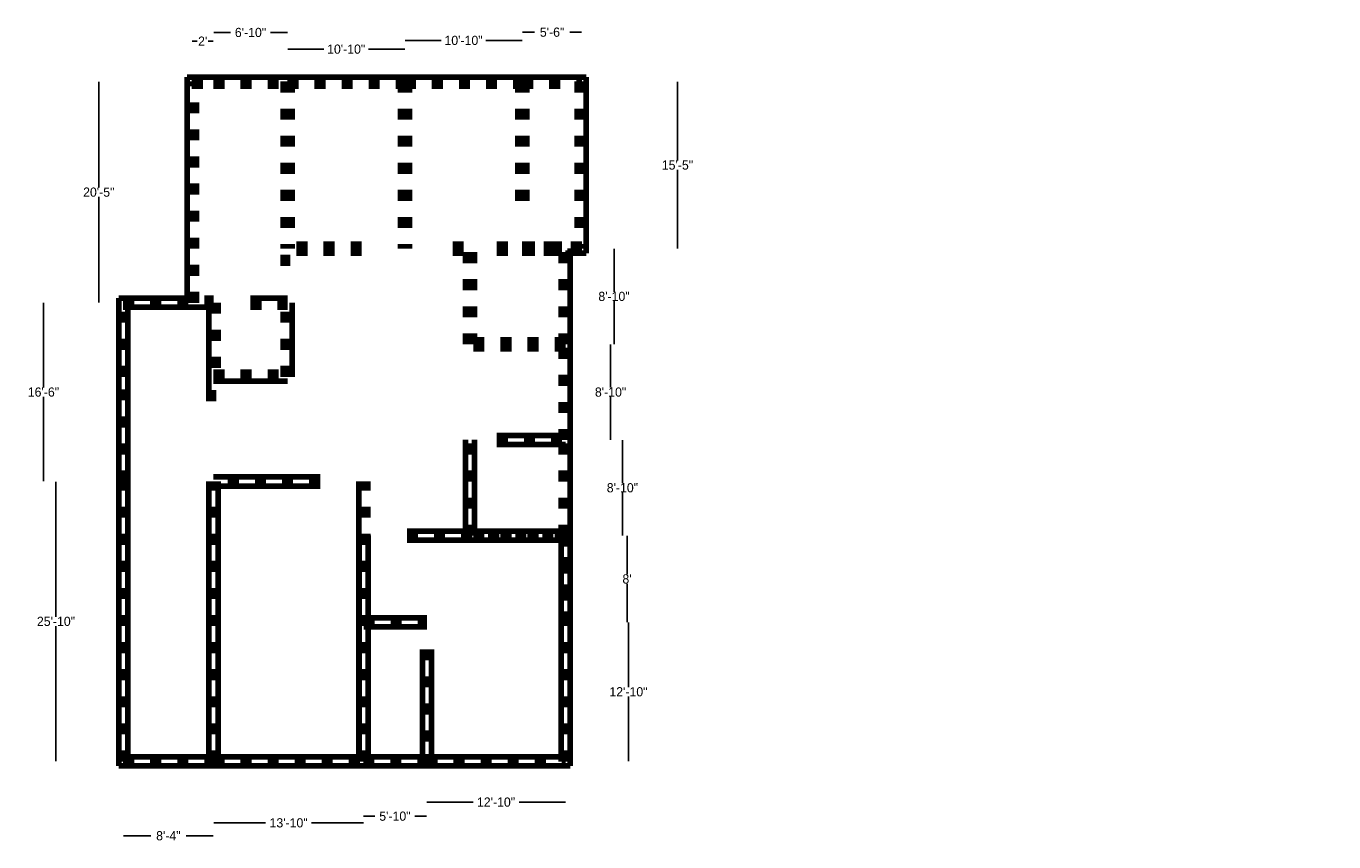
# Model space of a CAD drawing. Header units: inches. Extents: x -152 to 1296, y -118 to 786.
import ezdxf

# ---------------------------------------------------------------- set-up
doc = ezdxf.new("R2010")
doc.units = ezdxf.units.IN
doc.header["$MEASUREMENT"] = 0
doc.linetypes.add('ACAD_ISO03W100', pattern=[30, 12, -18])
doc.dimstyles.get("Standard").update_dxf_attribs({"dimtxt": 10.18, "dimasz": 0.18, "dimexe": 0.18, "dimexo": 0.0625, "dimgap": 0.09, "dimtad": 0, "dimtih": 1, "dimtoh": 1, "dimdec": 0, "dimzin": 0, "dimdsep": 46, "dimlunit": 3, "dimtxsty": 'Standard', "dimcen": 0.09, "dimse1": 1, "dimse2": 1, "dimadec": 0, "dimazin": 0, "dimtfac": 1, "dimtdec": 0, "dimtofl": 0, "dimtmove": 0, "dimatfit": 3, "dimfxl": 1, "dimtolj": 1, "dimtzin": 0, "dimarcsym": 0})

# ---------------------------------------------------------------- blocks, each defined once
blk = doc.blocks.new('*D1')
at = {"color": 0, "linetype": 'Continuous', "lineweight": -2}
for p, q in [((498.9, 539), (498.9, 491.4)), ((498.9, 433.4), (498.9, 481))]:
    blk.add_line(p, q, dxfattribs=at)
at = {"color": 0, "linetype": 'ACAD_ISO03W100', "lineweight": 100}
for points in [[(498.9, 539), (499, 539), (498.9, 539.2)], [(498.9, 433.4), (499, 433.4), (498.9, 433.2)]]:
    blk.add_solid(points, dxfattribs=at)
at = {"layer": 'Defpoints', "color": 0, "linetype": 'ACAD_ISO03W100', "lineweight": 100}
for p in [(445.2, 539.2), (445.2, 433.2), (498.9, 433.2)]:
    blk.add_point(p, dxfattribs=at)
at = {"color": 0, "linetype": 'ACAD_ISO03W100', "lineweight": 100, "insert": (498.9, 486.2), "char_height": 10.18, "attachment_point": 5}
blk.add_mtext('\\A1;8\'-10"', dxfattribs=at)
blk = doc.blocks.new('*D2')
at = {"color": 0, "linetype": 'Continuous', "lineweight": -2}
for p, q in [((495.1, 433), (495.1, 385.4)), ((495.1, 327.4), (495.1, 375))]:
    blk.add_line(p, q, dxfattribs=at)
at = {"color": 0, "linetype": 'ACAD_ISO03W100', "lineweight": 100}
for points in [[(495, 433), (495.1, 433), (495.1, 433.2)], [(495, 327.4), (495.1, 327.4), (495.1, 327.2)]]:
    blk.add_solid(points, dxfattribs=at)
at = {"layer": 'Defpoints', "color": 0, "linetype": 'ACAD_ISO03W100', "lineweight": 100}
for p in [(445.3, 433.2), (445.2, 327.2), (495.1, 327.2)]:
    blk.add_point(p, dxfattribs=at)
at = {"color": 0, "linetype": 'ACAD_ISO03W100', "lineweight": 100, "insert": (495.1, 380.2), "char_height": 10.18, "attachment_point": 5}
blk.add_mtext('\\A1;8\'-10"', dxfattribs=at)
blk = doc.blocks.new('*D3')
at = {"color": 0, "linetype": 'Continuous', "lineweight": -2}
for p, q in [((508.2, 327), (508.2, 279.4)), ((508.2, 221.4), (508.2, 269))]:
    blk.add_line(p, q, dxfattribs=at)
at = {"color": 0, "linetype": 'ACAD_ISO03W100', "lineweight": 100}
for points in [[(508.2, 327), (508.3, 327), (508.2, 327.2)], [(508.2, 221.4), (508.3, 221.4), (508.2, 221.2)]]:
    blk.add_solid(points, dxfattribs=at)
at = {"layer": 'Defpoints', "color": 0, "linetype": 'ACAD_ISO03W100', "lineweight": 100}
for p in [(445.2, 327.2), (445.2, 221.2), (508.2, 221.2)]:
    blk.add_point(p, dxfattribs=at)
at = {"color": 0, "linetype": 'ACAD_ISO03W100', "lineweight": 100, "insert": (508.2, 274.2), "char_height": 10.18, "attachment_point": 5}
blk.add_mtext('\\A1;8\'-10"', dxfattribs=at)
blk = doc.blocks.new('*D4')
at = {"color": 0, "linetype": 'Continuous', "lineweight": -2}
for p, q in [((513.3, 221), (513.3, 178.4)), ((513.3, 125.4), (513.3, 168))]:
    blk.add_line(p, q, dxfattribs=at)
at = {"color": 0, "linetype": 'ACAD_ISO03W100', "lineweight": 100}
for points in [[(513.3, 221), (513.4, 221), (513.3, 221.2)], [(513.3, 125.4), (513.4, 125.4), (513.3, 125.2)]]:
    blk.add_solid(points, dxfattribs=at)
at = {"layer": 'Defpoints', "color": 0, "linetype": 'ACAD_ISO03W100', "lineweight": 100}
for p in [(445.2, 221.2), (445.2, 125.2), (513.3, 125.2)]:
    blk.add_point(p, dxfattribs=at)
at = {"color": 0, "linetype": 'ACAD_ISO03W100', "lineweight": 100, "insert": (513.3, 173.2), "char_height": 10.18, "attachment_point": 5}
blk.add_mtext("\\A1;8'", dxfattribs=at)
blk = doc.blocks.new('*D5')
at = {"color": 0, "linetype": 'Continuous', "lineweight": -2}
for p, q in [((514.9, 125), (514.9, 53.4)), ((514.9, -28.6), (514.9, 43))]:
    blk.add_line(p, q, dxfattribs=at)
at = {"color": 0, "linetype": 'ACAD_ISO03W100', "lineweight": 100}
for points in [[(514.9, 125), (514.9, 125), (514.9, 125.2)], [(514.9, -28.6), (514.9, -28.6), (514.9, -28.8)]]:
    blk.add_solid(points, dxfattribs=at)
at = {"layer": 'Defpoints', "color": 0, "linetype": 'ACAD_ISO03W100', "lineweight": 100}
for p in [(445.2, 125.2), (445.2, -28.8), (514.9, -28.8)]:
    blk.add_point(p, dxfattribs=at)
at = {"color": 0, "linetype": 'ACAD_ISO03W100', "lineweight": 100, "insert": (514.9, 48.2), "char_height": 10.18, "attachment_point": 5}
blk.add_mtext('\\A1;12\'-10"', dxfattribs=at)
blk = doc.blocks.new('*D6')
at = {"color": 0, "linetype": 'Continuous', "lineweight": -2}
for p, q in [((291.4, -74), (342.7, -74)), ((445, -74), (393.7, -74))]:
    blk.add_line(p, q, dxfattribs=at)
at = {"color": 0, "linetype": 'ACAD_ISO03W100', "lineweight": 100}
for points in [[(291.4, -74), (291.4, -74.1), (291.2, -74)], [(445, -74), (445, -74.1), (445.2, -74)]]:
    blk.add_solid(points, dxfattribs=at)
at = {"layer": 'Defpoints', "color": 0, "linetype": 'ACAD_ISO03W100', "lineweight": 100}
for p in [(291.2, -28.8), (445.2, -28.8), (291.2, -74)]:
    blk.add_point(p, dxfattribs=at)
at = {"color": 0, "linetype": 'ACAD_ISO03W100', "lineweight": 100, "insert": (368.2, -74), "char_height": 10.18, "attachment_point": 5}
blk.add_mtext('\\A1;12\'-10"', dxfattribs=at)
blk = doc.blocks.new('*D7')
at = {"color": 0, "linetype": 'Continuous', "lineweight": -2}
for p, q in [((221.4, -89.6), (234.1, -89.6)), ((291, -89.6), (278.3, -89.6))]:
    blk.add_line(p, q, dxfattribs=at)
at = {"color": 0, "linetype": 'ACAD_ISO03W100', "lineweight": 100}
for points in [[(221.4, -89.5), (221.4, -89.6), (221.2, -89.6)], [(291, -89.5), (291, -89.6), (291.2, -89.6)]]:
    blk.add_solid(points, dxfattribs=at)
at = {"layer": 'Defpoints', "color": 0, "linetype": 'ACAD_ISO03W100', "lineweight": 100}
for p in [(221.2, -28.8), (291.2, -28.8), (221.2, -89.6)]:
    blk.add_point(p, dxfattribs=at)
at = {"color": 0, "linetype": 'ACAD_ISO03W100', "lineweight": 100, "insert": (256.2, -89.6), "char_height": 10.18, "attachment_point": 5}
blk.add_mtext('\\A1;5\'-10"', dxfattribs=at)
blk = doc.blocks.new('*D8')
at = {"color": 0, "linetype": 'Continuous', "lineweight": -2}
for p, q in [((55.4, -97), (112.9, -97)), ((221.4, -97), (163.9, -97))]:
    blk.add_line(p, q, dxfattribs=at)
at = {"color": 0, "linetype": 'ACAD_ISO03W100', "lineweight": 100}
for points in [[(55.4, -97), (55.4, -97.1), (55.2, -97)], [(221.4, -97), (221.4, -97.1), (221.6, -97)]]:
    blk.add_solid(points, dxfattribs=at)
at = {"layer": 'Defpoints', "color": 0, "linetype": 'ACAD_ISO03W100', "lineweight": 100}
for p in [(55.2, -28.8), (221.6, -28.8), (55.2, -97)]:
    blk.add_point(p, dxfattribs=at)
at = {"color": 0, "linetype": 'ACAD_ISO03W100', "lineweight": 100, "insert": (138.4, -97), "char_height": 10.18, "attachment_point": 5}
blk.add_mtext('\\A1;13\'-10"', dxfattribs=at)
blk = doc.blocks.new('*D9')
at = {"color": 0, "linetype": 'Continuous', "lineweight": -2}
for p, q in [((-44.6, -111.3), (-14.4, -111.3)), ((55, -111.3), (24.8, -111.3))]:
    blk.add_line(p, q, dxfattribs=at)
at = {"color": 0, "linetype": 'ACAD_ISO03W100', "lineweight": 100}
for points in [[(-44.6, -111.3), (-44.6, -111.3), (-44.8, -111.3)], [(55, -111.3), (55, -111.3), (55.2, -111.3)]]:
    blk.add_solid(points, dxfattribs=at)
at = {"layer": 'Defpoints', "color": 0, "linetype": 'ACAD_ISO03W100', "lineweight": 100}
for p in [(-44.8, -28.8), (55.2, -28.8), (-44.8, -111.3)]:
    blk.add_point(p, dxfattribs=at)
at = {"color": 0, "linetype": 'ACAD_ISO03W100', "lineweight": 100, "insert": (5.2, -111.3), "char_height": 10.18, "attachment_point": 5}
blk.add_mtext('\\A1;8\'-4"', dxfattribs=at)
blk = doc.blocks.new('*D10')
at = {"color": 0, "linetype": 'Continuous', "lineweight": -2}
for p, q in [((-119.3, 281), (-119.3, 131.4)), ((-119.3, -28.6), (-119.3, 121))]:
    blk.add_line(p, q, dxfattribs=at)
at = {"color": 0, "linetype": 'ACAD_ISO03W100', "lineweight": 100}
for points in [[(-119.3, 281), (-119.3, 281), (-119.3, 281.2)], [(-119.3, -28.6), (-119.3, -28.6), (-119.3, -28.8)]]:
    blk.add_solid(points, dxfattribs=at)
at = {"layer": 'Defpoints', "color": 0, "linetype": 'ACAD_ISO03W100', "lineweight": 100}
for p in [(-119.3, 281.2), (-44.8, 281.2), (-44.8, -28.8)]:
    blk.add_point(p, dxfattribs=at)
at = {"color": 0, "linetype": 'ACAD_ISO03W100', "lineweight": 100, "insert": (-119.3, 126.2), "char_height": 10.18, "attachment_point": 5}
blk.add_mtext('\\A1;25\'-10"', dxfattribs=at)
blk = doc.blocks.new('*D11')
at = {"color": 0, "linetype": 'Continuous', "lineweight": -2}
for p, q in [((-133.2, 479), (-133.2, 385.4)), ((-133.2, 281.4), (-133.2, 375))]:
    blk.add_line(p, q, dxfattribs=at)
at = {"color": 0, "linetype": 'ACAD_ISO03W100', "lineweight": 100}
for points in [[(-133.2, 479), (-133.1, 479), (-133.2, 479.2)], [(-133.2, 281.4), (-133.1, 281.4), (-133.2, 281.2)]]:
    blk.add_solid(points, dxfattribs=at)
at = {"layer": 'Defpoints', "color": 0, "linetype": 'ACAD_ISO03W100', "lineweight": 100}
for p in [(-133.2, 479.2), (-44.8, 479.2), (-44.8, 281.2)]:
    blk.add_point(p, dxfattribs=at)
at = {"color": 0, "linetype": 'ACAD_ISO03W100', "lineweight": 100, "insert": (-133.2, 380.2), "char_height": 10.18, "attachment_point": 5}
blk.add_mtext('\\A1;16\'-6"', dxfattribs=at)
blk = doc.blocks.new('*D12')
at = {"color": 0, "linetype": 'Continuous', "lineweight": -2}
for p, q in [((-71.9, 724), (-71.9, 606.9)), ((-71.9, 479.4), (-71.9, 596.5))]:
    blk.add_line(p, q, dxfattribs=at)
at = {"color": 0, "linetype": 'ACAD_ISO03W100', "lineweight": 100}
for points in [[(-71.9, 724), (-71.9, 724), (-71.9, 724.2)], [(-71.9, 479.4), (-71.9, 479.4), (-71.9, 479.2)]]:
    blk.add_solid(points, dxfattribs=at)
at = {"layer": 'Defpoints', "color": 0, "linetype": 'ACAD_ISO03W100', "lineweight": 100}
for p in [(-71.9, 724.2), (31.2, 724.2), (31.2, 479.2)]:
    blk.add_point(p, dxfattribs=at)
at = {"color": 0, "linetype": 'ACAD_ISO03W100', "lineweight": 100, "insert": (-71.9, 601.7), "char_height": 10.18, "attachment_point": 5}
blk.add_mtext('\\A1;20\'-5"', dxfattribs=at)
blk = doc.blocks.new('*D13')
at = {"color": 0, "linetype": 'Continuous', "lineweight": -2}
for p, q in [((31.4, 769), (37.2, 769)), ((55, 769), (49.2, 769))]:
    blk.add_line(p, q, dxfattribs=at)
at = {"color": 0, "linetype": 'ACAD_ISO03W100', "lineweight": 100}
for points in [[(31.4, 769), (31.4, 768.9), (31.2, 769)], [(55, 769), (55, 768.9), (55.2, 769)]]:
    blk.add_solid(points, dxfattribs=at)
at = {"layer": 'Defpoints', "color": 0, "linetype": 'ACAD_ISO03W100', "lineweight": 100}
for p in [(55.2, 769), (31.2, 724.2), (55.2, 724.2)]:
    blk.add_point(p, dxfattribs=at)
at = {"color": 0, "linetype": 'ACAD_ISO03W100', "lineweight": 100, "insert": (43.2, 769), "char_height": 10.18, "attachment_point": 5}
blk.add_mtext("\\A1;2'", dxfattribs=at)
blk = doc.blocks.new('*D14')
at = {"color": 0, "linetype": 'Continuous', "lineweight": -2}
for p, q in [((55.4, 778.6), (74.1, 778.6)), ((137, 778.6), (118.3, 778.6))]:
    blk.add_line(p, q, dxfattribs=at)
at = {"color": 0, "linetype": 'ACAD_ISO03W100', "lineweight": 100}
for points in [[(55.4, 778.6), (55.4, 778.6), (55.2, 778.6)], [(137, 778.6), (137, 778.6), (137.2, 778.6)]]:
    blk.add_solid(points, dxfattribs=at)
at = {"layer": 'Defpoints', "color": 0, "linetype": 'ACAD_ISO03W100', "lineweight": 100}
for p in [(137.2, 778.6), (55.2, 724.2), (137.2, 724.2)]:
    blk.add_point(p, dxfattribs=at)
at = {"color": 0, "linetype": 'ACAD_ISO03W100', "lineweight": 100, "insert": (96.2, 778.6), "char_height": 10.18, "attachment_point": 5}
blk.add_mtext('\\A1;6\'-10"', dxfattribs=at)
blk = doc.blocks.new('*D15')
at = {"color": 0, "linetype": 'Continuous', "lineweight": -2}
for p, q in [((137.4, 760.1), (177.5, 760.1)), ((267, 760.1), (226.9, 760.1))]:
    blk.add_line(p, q, dxfattribs=at)
at = {"color": 0, "linetype": 'ACAD_ISO03W100', "lineweight": 100}
for points in [[(137.4, 760.1), (137.4, 760), (137.2, 760.1)], [(267, 760.1), (267, 760), (267.2, 760.1)]]:
    blk.add_solid(points, dxfattribs=at)
at = {"layer": 'Defpoints', "color": 0, "linetype": 'ACAD_ISO03W100', "lineweight": 100}
for p in [(267.2, 760.1), (137.2, 724.2), (267.2, 724.2)]:
    blk.add_point(p, dxfattribs=at)
at = {"color": 0, "linetype": 'ACAD_ISO03W100', "lineweight": 100, "insert": (202.2, 760.1), "char_height": 10.18, "attachment_point": 5}
blk.add_mtext('\\A1;10\'-10"', dxfattribs=at)
blk = doc.blocks.new('*D16')
at = {"color": 0, "linetype": 'Continuous', "lineweight": -2}
for p, q in [((267.4, 769.8), (307.5, 769.8)), ((397, 769.8), (356.9, 769.8))]:
    blk.add_line(p, q, dxfattribs=at)
at = {"color": 0, "linetype": 'ACAD_ISO03W100', "lineweight": 100}
for points in [[(267.4, 769.9), (267.4, 769.8), (267.2, 769.8)], [(397, 769.9), (397, 769.8), (397.2, 769.8)]]:
    blk.add_solid(points, dxfattribs=at)
at = {"layer": 'Defpoints', "color": 0, "linetype": 'ACAD_ISO03W100', "lineweight": 100}
for p in [(397.2, 769.8), (267.2, 724.2), (397.2, 724.2)]:
    blk.add_point(p, dxfattribs=at)
at = {"color": 0, "linetype": 'ACAD_ISO03W100', "lineweight": 100, "insert": (332.2, 769.8), "char_height": 10.18, "attachment_point": 5}
blk.add_mtext('\\A1;10\'-10"', dxfattribs=at)
blk = doc.blocks.new('*D17')
at = {"color": 0, "linetype": 'Continuous', "lineweight": -2}
for p, q in [((397.6, 778.9), (410.7, 778.9)), ((463, 778.9), (449.9, 778.9))]:
    blk.add_line(p, q, dxfattribs=at)
at = {"color": 0, "linetype": 'ACAD_ISO03W100', "lineweight": 100}
for points in [[(397.6, 779), (397.6, 778.9), (397.4, 778.9)], [(463, 779), (463, 778.9), (463.2, 778.9)]]:
    blk.add_solid(points, dxfattribs=at)
at = {"layer": 'Defpoints', "color": 0, "linetype": 'ACAD_ISO03W100', "lineweight": 100}
for p in [(463.2, 778.9), (397.4, 724.2), (463.2, 724.2)]:
    blk.add_point(p, dxfattribs=at)
at = {"color": 0, "linetype": 'ACAD_ISO03W100', "lineweight": 100, "insert": (430.3, 778.9), "char_height": 10.18, "attachment_point": 5}
blk.add_mtext('\\A1;5\'-6"', dxfattribs=at)
blk = doc.blocks.new('*D18')
at = {"color": 0, "linetype": 'Continuous', "lineweight": -2}
for p, q in [((569.2, 724), (569.2, 636.9)), ((569.2, 539.4), (569.2, 626.5))]:
    blk.add_line(p, q, dxfattribs=at)
at = {"color": 0, "linetype": 'ACAD_ISO03W100', "lineweight": 100}
for points in [[(569.2, 724), (569.3, 724), (569.2, 724.2)], [(569.2, 539.4), (569.3, 539.4), (569.2, 539.2)]]:
    blk.add_solid(points, dxfattribs=at)
at = {"layer": 'Defpoints', "color": 0, "linetype": 'ACAD_ISO03W100', "lineweight": 100}
for p in [(463.2, 724.2), (569.2, 724.2), (463.2, 539.2)]:
    blk.add_point(p, dxfattribs=at)
at = {"color": 0, "linetype": 'ACAD_ISO03W100', "lineweight": 100, "insert": (569.2, 631.7), "char_height": 10.18, "attachment_point": 5}
blk.add_mtext('\\A1;15\'-5"', dxfattribs=at)

msp = doc.modelspace()

# ---------------------------------------------------------------- linework, layer by layer
at = {"linetype": 'Continuous', "lineweight": 100}
for p, q in [((26.2, 729.2), (55.2, 729.2)), ((26.2, 479.2), (26.2, 729.2)), ((55.2, 729.2), (137.2, 729.2)), ((137.2, 729.2), (267.2, 729.2)), ((267.2, 729.2), (397.2, 729.2)), ((397.2, 729.2), (468.2, 729.2)), ((468.2, 729.2), (468.2, 534.2)), ((450.2, 433.2), (450.2, 539.2)), ((468.2, 534.2), (445.3, 534.2)), ((-49.8, 484.2), (31.2, 484.2)), ((-49.8, 397.2), (-49.8, 484.2)), ((-39.8, 397.2), (-39.8, 479.2)), ((50.2, 479.2), (50.2, 397.2)), ((96.2, 484.2), (137.2, 484.2)), ((142.2, 397.2), (142.2, 479.2)), ((-44.8, 474.2), (55.2, 474.2)), ((450.2, 327.2), (450.2, 433.2)), ((-49.8, 281.2), (-49.8, 397.2)), ((-39.8, 281.2), (-39.8, 397.2)), ((50.2, 370.2), (50.2, 397.2)), ((55.2, 392.2), (137.2, 392.2)), ((334.2, 221.2), (334.2, 327.2)), ((344.2, 221.2), (344.2, 327.2)), ((369.2, 332.2), (445.2, 332.2)), ((369.2, 322.2), (445.2, 322.2)), ((450.2, 221.2), (450.2, 327.2)), ((-49.8, -33.8), (-49.8, 281.2)), ((-39.8, -28.8), (-39.8, 281.2)), ((50.2, -28.8), (50.2, 281.2)), ((173.2, 286.2), (55.2, 286.2)), ((173.2, 276.2), (55.2, 276.2)), ((60.2, -28.8), (60.2, 281.2)), ((216.2, -28.8), (216.2, 281.2)), ((216.6, -28.8), (216.6, 221.2)), ((226.6, -28.8), (226.6, 221.2)), ((269.6, 226.2), (445.2, 226.2)), ((440.2, 221.2), (440.2, 125.2)), ((450.2, 221.2), (450.2, 125.2)), ((269.6, 216.2), (445.2, 216.2)), ((221.6, 130.2), (291.6, 130.2)), ((221.6, 120.2), (291.6, 120.2)), ((440.2, -28.8), (440.2, 125.2)), ((450.2, -33.8), (450.2, 125.2)), ((286.6, 95.2), (286.6, -28.8)), ((296.6, 95.2), (296.6, -28.8)), ((-44.8, -23.8), (55.2, -23.8)), ((55.2, -23.8), (221.2, -23.8)), ((221.2, -23.8), (291.2, -23.8)), ((291.2, -23.8), (445.2, -23.8)), ((-49.8, -33.8), (55.2, -33.8)), ((55.2, -33.8), (221.2, -33.8)), ((221.2, -33.8), (291.2, -33.8)), ((291.2, -33.8), (450.2, -33.8))]:
    msp.add_line(p, q, dxfattribs=at)
at = {"linetype": 'ACAD_ISO03W100', "lineweight": 100}
for p, q in [((31.2, 479.2), (31.2, 724.2)), ((31.2, 724.2), (55.2, 724.2)), ((31.2, 719.2), (55.2, 719.2)), ((36.2, 479.2), (36.2, 724.2)), ((55.2, 724.2), (137.2, 724.2)), ((55.2, 719.2), (137.2, 719.2)), ((132.2, 724.2), (132.2, 539.2)), ((137.2, 724.2), (267.2, 724.2)), ((137.2, 724.2), (137.2, 539.2)), ((137.2, 719.2), (267.2, 719.2)), ((142.2, 724.2), (142.2, 539.2)), ((262.2, 724.2), (262.2, 539.2)), ((267.2, 724.2), (397.2, 724.2)), ((267.2, 724.2), (267.2, 539.2)), ((267.2, 719.2), (397.2, 719.2)), ((272.2, 724.2), (272.2, 539.2)), ((392.2, 592.2), (392.2, 724.2)), ((397.2, 724.2), (463.2, 724.2)), ((397.2, 592.2), (397.2, 724.2)), ((397.2, 719.2), (463.2, 719.2)), ((402.2, 592.2), (402.2, 724.2)), ((458.2, 724.2), (458.2, 539.2)), ((463.2, 724.2), (463.2, 539.2)), ((132.2, 520.2), (132.2, 539.2)), ((219.2, 544.2), (137.2, 544.2)), ((219.2, 539.2), (137.2, 539.2)), ((137.2, 520.2), (137.2, 539.2)), ((320.2, 544.2), (339.2, 544.2)), ((320.2, 544.2), (339.2, 544.2)), ((320.2, 539.2), (339.2, 539.2)), ((334.2, 433.2), (334.2, 539.2)), ((339.2, 433.2), (339.2, 539.2)), ((344.2, 433.2), (344.2, 539.2)), ((369.2, 544.2), (445.2, 544.2)), ((369.2, 539.2), (445.2, 539.2)), ((463.2, 544.2), (397.2, 544.2)), ((463.2, 539.2), (397.2, 539.2)), ((440.2, 433.2), (440.2, 539.2)), ((445.2, 433.2), (445.2, 539.2)), ((463.2, 539.2), (445.3, 539.2)), ((219.2, 534.2), (137.2, 534.2)), ((320.2, 534.2), (339.2, 534.2)), ((369.2, 534.2), (445.2, 534.2)), ((463.2, 534.2), (397.2, 534.2)), ((-44.8, 484.2), (55.2, 484.2)), ((-44.8, 397.2), (-44.8, 479.2)), ((-44.8, 479.2), (31.2, 479.2)), ((-44.8, 479.2), (55.2, 479.2)), ((55.2, 479.2), (55.2, 397.2)), ((60.2, 479.2), (60.2, 397.2)), ((96.2, 479.2), (137.2, 479.2)), ((132.2, 397.2), (132.2, 479.2)), ((137.2, 397.2), (137.2, 479.2)), ((96.2, 474.2), (137.2, 474.2)), ((445.2, 438.2), (339.2, 438.2)), ((445.2, 433.2), (339.2, 433.2)), ((445.2, 428.2), (339.2, 428.2)), ((445.2, 428.2), (339.2, 428.2)), ((440.2, 327.2), (440.2, 433.2)), ((445.2, 327.2), (445.2, 433.2)), ((-44.8, 281.2), (-44.8, 397.2)), ((55.2, 402.2), (137.2, 402.2)), ((55.2, 397.2), (137.2, 397.2)), ((55.2, 370.2), (55.2, 397.2)), ((339.2, 221.2), (339.2, 327.2)), ((369.2, 327.2), (445.2, 327.2)), ((440.2, 221.2), (440.2, 327.2)), ((445.2, 221.2), (445.2, 327.2)), ((-44.8, -28.8), (-44.8, 281.2)), ((55.2, -28.8), (55.2, 281.2)), ((173.2, 281.2), (55.2, 281.2)), ((221.2, -28.8), (221.2, 281.2)), ((226.2, -28.8), (226.2, 281.2)), ((221.6, -28.8), (221.6, 221.2)), ((269.6, 221.2), (445.2, 221.2)), ((445.2, 221.2), (339.2, 221.2)), ((445.2, 125.2), (445.2, 221.2)), ((445.2, 221.2), (445.2, 125.2)), ((445.2, 216.2), (339.2, 216.2)), ((221.6, 130.2), (291.6, 130.2)), ((221.6, -28.8), (221.6, 125.2)), ((221.6, 125.2), (291.6, 125.2)), ((445.2, -28.8), (445.2, 125.2)), ((291.6, 95.2), (291.6, -28.8)), ((-44.8, -28.8), (55.2, -28.8)), ((55.2, -28.8), (221.2, -28.8)), ((221.2, -28.8), (291.2, -28.8)), ((291.2, -28.8), (445.2, -28.8))]:
    msp.add_line(p, q, dxfattribs=at)

# ---------------------------------------------------------------- texts
at = {"lineweight": 100, "insert": (1296.4, 134.9), "char_height": 7, "width": 10.027, "attachment_point": 5}
msp.add_mtext('^I', dxfattribs=at)

# ---------------------------------------------------------------- dimensions: what is measured, and where the dimension line sits
at = {"linetype": 'ACAD_ISO03W100', "lineweight": 100}
for base, p1, p2, picture, middle in [((137.2, 778.6), (55.2, 724.2), (137.2, 724.2), '*D14', (96.2, 778.6)), ((463.2, 778.9), (397.4, 724.2), (463.2, 724.2), '*D17', (430.3, 778.9)), ((55.2, 769), (31.2, 724.2), (55.2, 724.2), '*D13', (43.2, 769)), ((397.2, 769.8), (267.2, 724.2), (397.2, 724.2), '*D16', (332.2, 769.8)), ((267.2, 760.1), (137.2, 724.2), (267.2, 724.2), '*D15', (202.2, 760.1)), ((-44.8, -111.3), (55.2, -28.8), (-44.8, -28.8), '*D9', (5.2, -111.3)), ((55.2, -97), (221.6, -28.8), (55.2, -28.8), '*D8', (138.4, -97)), ((221.2, -89.6), (291.2, -28.8), (221.2, -28.8), '*D7', (256.2, -89.6)), ((291.2, -74), (445.2, -28.8), (291.2, -28.8), '*D6', (368.2, -74))]:
    dim = msp.add_linear_dim(base=base, p1=p1, p2=p2, dimstyle='Standard', dxfattribs=at)
    dim.commit()
    dim.dimension.update_dxf_attribs({"geometry": picture, "text_midpoint": middle})
for base, p1, p2, picture, middle in [((-71.9, 724.2), (31.2, 479.2), (31.2, 724.2), '*D12', (-71.9, 601.7)), ((569.2, 724.2), (463.2, 539.2), (463.2, 724.2), '*D18', (569.2, 631.7)), ((498.9, 433.2), (445.2, 539.2), (445.2, 433.2), '*D1', (498.9, 486.2)), ((-133.2, 479.2), (-44.8, 281.2), (-44.8, 479.2), '*D11', (-133.2, 380.2)), ((495.1, 327.2), (445.3, 433.2), (445.2, 327.2), '*D2', (495.1, 380.2)), ((508.2, 221.2), (445.2, 327.2), (445.2, 221.2), '*D3', (508.2, 274.2)), ((-119.3, 281.2), (-44.8, -28.8), (-44.8, 281.2), '*D10', (-119.3, 126.2)), ((513.3, 125.2), (445.2, 221.2), (445.2, 125.2), '*D4', (513.3, 173.2)), ((514.9, -28.8), (445.2, 125.2), (445.2, -28.8), '*D5', (514.9, 48.2))]:
    dim = msp.add_linear_dim(base=base, p1=p1, p2=p2, angle=90, dimstyle='Standard', dxfattribs=at)
    dim.commit()
    dim.dimension.update_dxf_attribs({"geometry": picture, "text_midpoint": middle})

doc.saveas('drawing.dxf')
